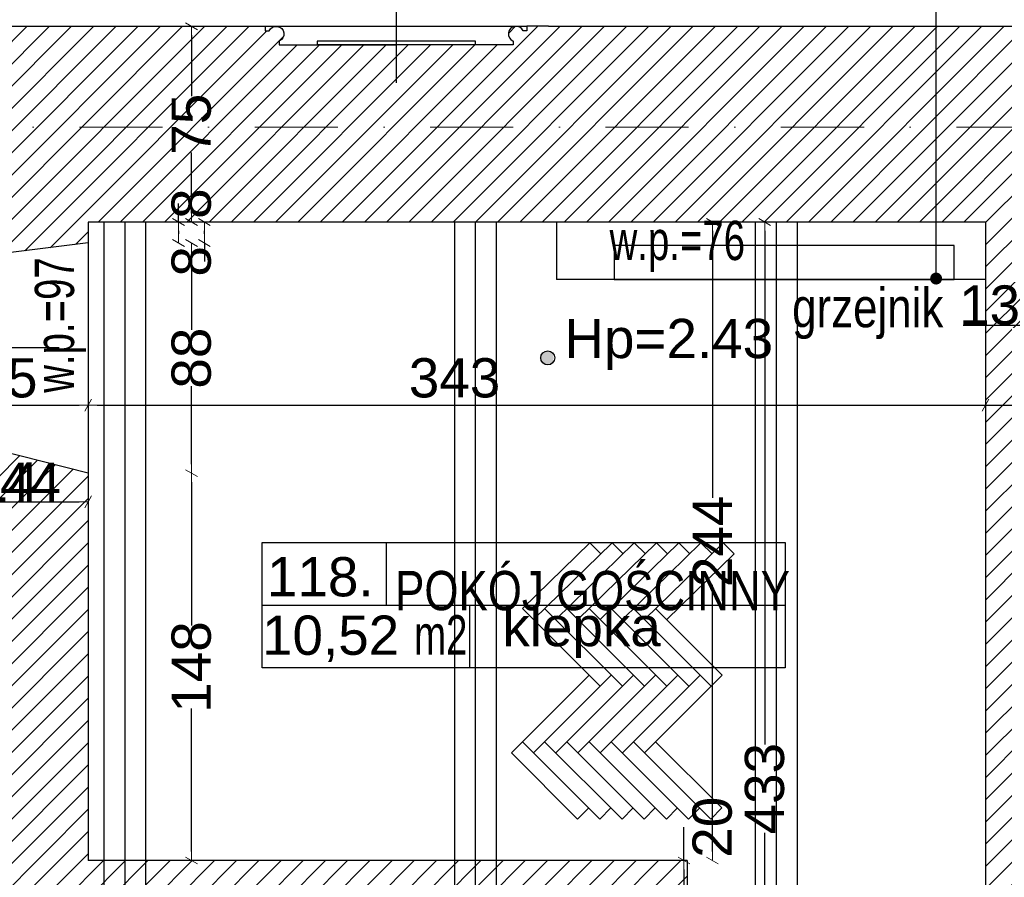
# Model space of a CAD drawing. Header units: millimetres. Extents: x 75999 to 132160, y -108895 to -89040.
# Tile 30 of 61: x 88012 to 91775, y -96287 to -93010. Entities that reach past the tile are written whole.
import ezdxf

# ---------------------------------------------------------------- set-up
doc = ezdxf.new("R2010")
doc.units = ezdxf.units.MM
doc.header["$MEASUREMENT"] = 0
doc.linetypes.add('Dot & Dashed', pattern=[670.277762, 317.5, -176.388889, 0, -176.388874])
for name, color, linetype in [('A-OPISY-2', 7, 'Continuous'), ('A-OPISY-3', 7, 'Continuous'), ('A-WYSOKOSCI', 7, 'Continuous'), ('belki nad', 7, 'Continuous'), ('CO TO JEST', 7, 'Continuous'), ('DIM MALY', 7, 'Continuous'), ('Drawing & Figure', 7, 'Continuous'), ('Nowe_00 ZMIANY', 7, 'Continuous'), ('Nowe_A-OKNA-OPIS', 7, 'Continuous'), ('Nowe_Annotation - Text', 7, 'Continuous'), ('Nowe_GRZEJNIK', 7, 'Continuous'), ('OKNO_DETAL', 7, 'Continuous'), ('OSIE', 7, 'Continuous'), ('PARAPET', 7, 'Continuous'), ('POSADZKI', 7, 'Continuous'), ('Structural - Bearing', 7, 'Continuous'), ('Structural - Grid', 7, 'Continuous'), ('WIDOK', 7, 'Continuous')]:
    doc.layers.add(name, color=color, linetype=linetype)
doc.styles.add('STYL_AUTOMATYCZNY_1', font='arial.ttf')
doc.styles.add('STYL_AUTOMATYCZNY_2', font='arial.ttf')
doc.styles.add('STYL_AUTOMATYCZNY_4', font='arial.ttf', dxfattribs={"width": 0.8})
doc.styles.add('STYL_AUTOMATYCZNY_5', font='arial.ttf', dxfattribs={"width": 0.7})
doc.styles.add('STYL_AUTOMATYCZNY_7', font='arial.ttf', dxfattribs={"width": 0.8})
doc.dimstyles.new('STYL_AUTOMATYCZNY__3', dxfattribs={"dimtxt": 150, "dimasz": 34.231941, "dimexe": 0.18, "dimexo": 0.0625, "dimgap": 0, "dimtad": 1, "dimtih": 1, "dimtoh": 1, "dimdec": 0, "dimlfac": 0.1, "dimzin": 0, "dimdsep": 46, "dimtxsty": 'STYL_AUTOMATYCZNY_2', "dimblk": 'ARROWHEAD_2', "dimblk1": 'ARROWHEAD_2', "dimblk2": 'ARROWHEAD_2', "dimcen": 0.09, "dimse1": 1, "dimse2": 1, "dimclrd": 5, "dimclre": 5, "dimclrt": 1, "dimadec": 0, "dimazin": 0, "dimtfac": 1, "dimtdec": 4, "dimtmove": 0, "dimatfit": 3, "dimfxl": 0, "dimtolj": 1, "dimtzin": 0, "dimarcsym": 0})
doc.dimstyles.new('STYL_AUTOMATYCZNY__4', dxfattribs={"dimtxt": 150, "dimasz": 34.231941, "dimexe": 0.18, "dimexo": 0.0625, "dimgap": 0, "dimtad": 1, "dimdec": 0, "dimlfac": 0.1, "dimzin": 0, "dimdsep": 46, "dimtxsty": 'STYL_AUTOMATYCZNY_2', "dimblk": 'ARROWHEAD_2', "dimblk1": 'ARROWHEAD_2', "dimblk2": 'ARROWHEAD_2', "dimcen": 0.09, "dimse1": 1, "dimse2": 1, "dimclrd": 5, "dimclre": 5, "dimclrt": 1, "dimadec": 0, "dimazin": 0, "dimtfac": 1, "dimtdec": 4, "dimtmove": 0, "dimatfit": 3, "dimfxl": 0, "dimtolj": 1, "dimtzin": 0, "dimarcsym": 0})
doc.dimstyles.new('STYL_AUTOMATYCZNY__6', dxfattribs={"dimtxt": 150, "dimasz": 34.231941, "dimexe": 0.18, "dimexo": 0.0625, "dimgap": 0, "dimtad": 1, "dimtih": 1, "dimtoh": 1, "dimdec": 0, "dimlfac": 0.1, "dimzin": 0, "dimdsep": 46, "dimtxsty": 'STYL_AUTOMATYCZNY_2', "dimblk": 'ARROWHEAD_2', "dimblk1": 'ARROWHEAD_2', "dimblk2": 'ARROWHEAD_2', "dimcen": 0.09, "dimse1": 1, "dimse2": 1, "dimclrd": 5, "dimclre": 5, "dimclrt": 1, "dimadec": 0, "dimazin": 0, "dimtfac": 1, "dimtdec": 4, "dimtmove": 2, "dimatfit": 3, "dimfxl": 0, "dimtolj": 1, "dimtzin": 0, "dimarcsym": 0})
doc.dimstyles.new('STYL_AUTOMATYCZNY__7', dxfattribs={"dimtxt": 0.18, "dimasz": 91.2, "dimexe": 0.18, "dimexo": 0.0625, "dimgap": 0, "dimtad": 0, "dimtih": 1, "dimtoh": 1, "dimdec": 4, "dimzin": 0, "dimdsep": 46, "dimcen": 0.09, "dimadec": 0, "dimazin": 0, "dimtfac": 1, "dimtdec": 4, "dimtmove": 0, "dimatfit": 3, "dimldrblk": 'ARROWHEAD_11', "dimfxl": 0, "dimtolj": 1, "dimtzin": 0, "dimarcsym": 0})
pattern_1 = [(45, (0, 0), (-42.426407, 42.426407), [])]

# ---------------------------------------------------------------- blocks, each defined once
blk = doc.blocks.new('ARROWHEAD_2')
at = {"color": 0, "linetype": 'Continuous', "lineweight": 0}
for p, q in [((0, 0), (-1, 0)), ((-0.38, -0.66), (0.38, 0.66))]:
    blk.add_line(p, q, dxfattribs=at)
blk = doc.blocks.new('*D145')
at = {"layer": 'Defpoints', "color": 0}
for p in [(90890.2, -93782.9), (90859.3, -98112.8), (90890.2, -98112.8)]:
    blk.add_point(p, dxfattribs=at)
at = {"layer": 'DIM MALY', "color": 5, "lineweight": -2}
for p, q in [((90859.3, -93817.1), (90859.3, -95779.5)), ((90859.3, -98078.6), (90859.3, -96117))]:
    blk.add_line(p, q, dxfattribs=at)
at = {"layer": 'DIM MALY', "color": 5, "lineweight": -2, "xscale": 34.23194115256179, "yscale": 34.23194115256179, "zscale": 34.23194115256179}
for p, rotation in [((90859.3, -93782.9), 90), ((90859.3, -98112.8), 270)]:
    blk.add_blockref('ARROWHEAD_2', p, dxfattribs=dict(at, rotation=rotation))
at = {"layer": 'DIM MALY', "color": 1, "insert": (90859.3, -95948.2), "char_height": 150, "attachment_point": 5, "rotation": 90, "style": 'STYL_AUTOMATYCZNY_2'}
blk.add_mtext('\\A1;433', dxfattribs=at)
blk = doc.blocks.new('*D146')
at = {"layer": 'Defpoints', "color": 0}
for p in [(88668.3, -93035.2), (88718.7, -93035.2), (89691.7, -93782.9)]:
    blk.add_point(p, dxfattribs=at)
at = {"layer": 'DIM MALY', "color": 5, "lineweight": -2}
for p, q in [((88668.3, -93069.4), (88668.3, -93301.9)), ((88668.3, -93748.6), (88668.3, -93516.7))]:
    blk.add_line(p, q, dxfattribs=at)
at = {"layer": 'DIM MALY', "color": 5, "lineweight": -2, "xscale": 34.23194115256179, "yscale": 34.23194115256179, "zscale": 34.23194115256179}
for p, rotation in [((88668.3, -93035.2), 90), ((88668.3, -93782.9), 270)]:
    blk.add_blockref('ARROWHEAD_2', p, dxfattribs=dict(at, rotation=rotation))
at = {"layer": 'DIM MALY', "color": 1, "insert": (88668.3, -93409.3), "char_height": 150, "attachment_point": 5, "rotation": 90, "style": 'STYL_AUTOMATYCZNY_2'}
blk.add_mtext('\\A1;75', dxfattribs=at)
blk = doc.blocks.new('*D150')
at = {"layer": 'Defpoints', "color": 0}
for p in [(90559.9, -96222.9), (90550.8, -96422.9), (90559.9, -96422.9)]:
    blk.add_point(p, dxfattribs=at)
at = {"layer": 'DIM MALY', "color": 5, "lineweight": -2}
for p, q in [((90550.8, -96222.9), (90550.8, -96095.7)), ((90550.8, -96257.1), (90550.8, -96388.6))]:
    blk.add_line(p, q, dxfattribs=at)
at = {"layer": 'DIM MALY', "color": 5, "lineweight": -2, "xscale": 34.23194115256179, "yscale": 34.23194115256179, "zscale": 34.23194115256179}
for p, rotation in [((90550.8, -96222.9), 90), ((90550.8, -96422.9), 270)]:
    blk.add_blockref('ARROWHEAD_2', p, dxfattribs=dict(at, rotation=rotation))
at = {"layer": 'DIM MALY', "color": 1, "insert": (90659.3, -96095.7), "char_height": 150, "attachment_point": 5, "rotation": 90, "style": 'STYL_AUTOMATYCZNY_2'}
blk.add_mtext('\\A1;20', dxfattribs=at)
blk = doc.blocks.new('*D179')
at = {"layer": 'Defpoints', "color": 0}
for p in [(87833.3, -94852.1), (87693.3, -95057.8), (87833.3, -95057.8)]:
    blk.add_point(p, dxfattribs=at)
at = {"layer": 'DIM MALY', "color": 5, "lineweight": -2}
for p, q in [((87727.5, -94852.1), (87799, -94852.1)), ((87833.3, -94852.1), (87867.5, -94852.1)), ((87867.5, -94852.1), (88067.6, -94852.1))]:
    blk.add_line(p, q, dxfattribs=at)
at = {"layer": 'DIM MALY', "color": 5, "lineweight": -2, "xscale": 34.23194115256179, "yscale": 34.23194115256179, "zscale": 34.23194115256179, "rotation": 180}
blk.add_blockref('ARROWHEAD_2', (87693.3, -94852.1), dxfattribs=at)
at = {"layer": 'DIM MALY', "color": 5, "lineweight": -2, "xscale": 34.23194115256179, "yscale": 34.23194115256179, "zscale": 34.23194115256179}
blk.add_blockref('ARROWHEAD_2', (87833.3, -94852.1), dxfattribs=at)
at = {"layer": 'DIM MALY', "color": 1, "insert": (87967.6, -94776.8), "char_height": 150, "attachment_point": 5, "style": 'STYL_AUTOMATYCZNY_2'}
blk.add_mtext('\\A1;14', dxfattribs=at)
blk = doc.blocks.new('*D182')
at = {"layer": 'Defpoints', "color": 0}
for p in [(88273.3, -94852.1), (87833.3, -95057.8), (88273.3, -95057.8)]:
    blk.add_point(p, dxfattribs=at)
at = {"layer": 'DIM MALY', "color": 5, "lineweight": -2}
blk.add_line((87867.5, -94852.1), (88239, -94852.1), dxfattribs=at)
at = {"layer": 'DIM MALY', "color": 5, "lineweight": -2, "xscale": 34.23194115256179, "yscale": 34.23194115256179, "zscale": 34.23194115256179, "rotation": 180}
blk.add_blockref('ARROWHEAD_2', (87833.3, -94852.1), dxfattribs=at)
at = {"layer": 'DIM MALY', "color": 5, "lineweight": -2, "xscale": 34.23194115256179, "yscale": 34.23194115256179, "zscale": 34.23194115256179}
blk.add_blockref('ARROWHEAD_2', (88273.3, -94852.1), dxfattribs=at)
at = {"layer": 'DIM MALY', "color": 1, "insert": (88053, -94777.1), "char_height": 150, "attachment_point": 5, "style": 'STYL_AUTOMATYCZNY_2'}
blk.add_mtext('\\A1;44', dxfattribs=at)
blk = doc.blocks.new('*D229')
at = {"layer": 'Defpoints', "color": 0}
for p in [(87523.3, -93610.3), (88273.3, -93988), (88273.3, -94482.9)]:
    blk.add_point(p, dxfattribs=at)
at = {"layer": 'DIM MALY', "color": 5, "lineweight": -2}
blk.add_line((87557.5, -94482.9), (88239, -94482.9), dxfattribs=at)
at = {"layer": 'DIM MALY', "color": 5, "lineweight": -2, "xscale": 34.23194115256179, "yscale": 34.23194115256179, "zscale": 34.23194115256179, "rotation": 180}
blk.add_blockref('ARROWHEAD_2', (87523.3, -94482.9), dxfattribs=at)
at = {"layer": 'DIM MALY', "color": 5, "lineweight": -2, "xscale": 34.23194115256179, "yscale": 34.23194115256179, "zscale": 34.23194115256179}
blk.add_blockref('ARROWHEAD_2', (88273.3, -94482.9), dxfattribs=at)
at = {"layer": 'DIM MALY', "color": 1, "insert": (87963.6, -94379.3), "char_height": 150, "attachment_point": 5, "style": 'STYL_AUTOMATYCZNY_2'}
blk.add_mtext('\\A1;75', dxfattribs=at)
blk = doc.blocks.new('*D230')
at = {"layer": 'Defpoints', "color": 0}
for p in [(88273.3, -93988), (91703.3, -93988), (91703.3, -94482.9)]:
    blk.add_point(p, dxfattribs=at)
at = {"layer": 'DIM MALY', "color": 5, "lineweight": -2}
blk.add_line((88307.5, -94482.9), (91669, -94482.9), dxfattribs=at)
at = {"layer": 'DIM MALY', "color": 5, "lineweight": -2, "xscale": 34.23194115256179, "yscale": 34.23194115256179, "zscale": 34.23194115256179, "rotation": 180}
blk.add_blockref('ARROWHEAD_2', (88273.3, -94482.9), dxfattribs=at)
at = {"layer": 'DIM MALY', "color": 5, "lineweight": -2, "xscale": 34.23194115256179, "yscale": 34.23194115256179, "zscale": 34.23194115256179}
blk.add_blockref('ARROWHEAD_2', (91703.3, -94482.9), dxfattribs=at)
at = {"layer": 'DIM MALY', "color": 1, "insert": (89673.9, -94379.3), "char_height": 150, "attachment_point": 5, "style": 'STYL_AUTOMATYCZNY_2'}
blk.add_mtext('\\A1;343', dxfattribs=at)
blk = doc.blocks.new('*D231')
at = {"layer": 'Defpoints', "color": 0}
for p in [(91853.3, -93787.1), (91983.5, -93787.1), (91983.5, -94177.9)]:
    blk.add_point(p, dxfattribs=at)
at = {"layer": 'DIM MALY', "color": 5, "lineweight": -2}
for p, q in [((91819, -94177.9), (91618.3, -94177.9)), ((91853.3, -94177.9), (91819, -94177.9)), ((91887.5, -94177.9), (91949.3, -94177.9))]:
    blk.add_line(p, q, dxfattribs=at)
at = {"layer": 'DIM MALY', "color": 5, "lineweight": -2, "xscale": 34.23194115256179, "yscale": 34.23194115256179, "zscale": 34.23194115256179, "rotation": 180}
blk.add_blockref('ARROWHEAD_2', (91853.3, -94177.9), dxfattribs=at)
at = {"layer": 'DIM MALY', "color": 5, "lineweight": -2, "xscale": 34.23194115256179, "yscale": 34.23194115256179, "zscale": 34.23194115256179}
blk.add_blockref('ARROWHEAD_2', (91983.5, -94177.9), dxfattribs=at)
at = {"layer": 'DIM MALY', "color": 1, "insert": (91718.7, -94101.2), "char_height": 150, "attachment_point": 5, "style": 'STYL_AUTOMATYCZNY_2'}
blk.add_mtext('\\A1;13', dxfattribs=at)
blk = doc.blocks.new('*D232')
at = {"layer": 'Defpoints', "color": 0}
for p in [(91853.3, -93787.1), (91983.5, -93787.1), (91983.5, -94177.9)]:
    blk.add_point(p, dxfattribs=at)
at = {"layer": 'DIM MALY', "color": 5, "lineweight": -2}
for p, q in [((91819, -94177.9), (91618.3, -94177.9)), ((91853.3, -94177.9), (91819, -94177.9)), ((91887.5, -94177.9), (91949.3, -94177.9))]:
    blk.add_line(p, q, dxfattribs=at)
at = {"layer": 'DIM MALY', "color": 5, "lineweight": -2, "xscale": 34.23194115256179, "yscale": 34.23194115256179, "zscale": 34.23194115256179, "rotation": 180}
blk.add_blockref('ARROWHEAD_2', (91853.3, -94177.9), dxfattribs=at)
at = {"layer": 'DIM MALY', "color": 5, "lineweight": -2, "xscale": 34.23194115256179, "yscale": 34.23194115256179, "zscale": 34.23194115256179}
blk.add_blockref('ARROWHEAD_2', (91983.5, -94177.9), dxfattribs=at)
at = {"layer": 'DIM MALY', "color": 1, "insert": (91718.7, -94101.2), "char_height": 150, "attachment_point": 5, "style": 'STYL_AUTOMATYCZNY_2'}
blk.add_mtext('\\A1;13', dxfattribs=at)
blk = doc.blocks.new('*D234')
at = {"layer": 'Defpoints', "color": 0}
for p in [(91853.3, -93787.1), (91983.5, -93787.1), (91983.5, -94177.9)]:
    blk.add_point(p, dxfattribs=at)
at = {"layer": 'DIM MALY', "color": 5, "lineweight": -2}
for p, q in [((91819, -94177.9), (91618.3, -94177.9)), ((91853.3, -94177.9), (91819, -94177.9)), ((91887.5, -94177.9), (91949.3, -94177.9))]:
    blk.add_line(p, q, dxfattribs=at)
at = {"layer": 'DIM MALY', "color": 5, "lineweight": -2, "xscale": 34.23194115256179, "yscale": 34.23194115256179, "zscale": 34.23194115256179, "rotation": 180}
blk.add_blockref('ARROWHEAD_2', (91853.3, -94177.9), dxfattribs=at)
at = {"layer": 'DIM MALY', "color": 5, "lineweight": -2, "xscale": 34.23194115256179, "yscale": 34.23194115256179, "zscale": 34.23194115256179}
blk.add_blockref('ARROWHEAD_2', (91983.5, -94177.9), dxfattribs=at)
at = {"layer": 'DIM MALY', "color": 1, "insert": (91718.7, -94101.2), "char_height": 150, "attachment_point": 5, "style": 'STYL_AUTOMATYCZNY_2'}
blk.add_mtext('\\A1;13', dxfattribs=at)
blk = doc.blocks.new('*D279')
at = {"layer": 'Defpoints', "color": 0}
for p in [(88461.8, -93782.9), (88461.8, -93862.9), (88618.8, -93862.9)]:
    blk.add_point(p, dxfattribs=at)
at = {"layer": 'DIM MALY', "color": 5, "lineweight": -2}
for p, q in [((88618.8, -93782.9), (88618.8, -93712.8)), ((88618.8, -93817.1), (88618.8, -93828.6))]:
    blk.add_line(p, q, dxfattribs=at)
at = {"layer": 'DIM MALY', "color": 5, "lineweight": -2, "xscale": 34.23194115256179, "yscale": 34.23194115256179, "zscale": 34.23194115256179}
for p, rotation in [((88618.8, -93782.9), 90), ((88618.8, -93862.9), 270)]:
    blk.add_blockref('ARROWHEAD_2', p, dxfattribs=dict(at, rotation=rotation))
at = {"layer": 'DIM MALY', "color": 1, "insert": (88668.3, -93712.8), "char_height": 150, "attachment_point": 5, "rotation": 90, "style": 'STYL_AUTOMATYCZNY_2'}
blk.add_mtext('\\A1;8', dxfattribs=at)
blk = doc.blocks.new('*D280')
at = {"layer": 'Defpoints', "color": 0}
for p in [(88461.8, -93862.9), (88668.3, -93862.9), (88461.8, -94742.9)]:
    blk.add_point(p, dxfattribs=at)
at = {"layer": 'DIM MALY', "color": 5, "lineweight": -2}
for p, q in [((88668.3, -93897.1), (88668.3, -94195.4)), ((88668.3, -94708.6), (88668.3, -94410.8))]:
    blk.add_line(p, q, dxfattribs=at)
at = {"layer": 'DIM MALY', "color": 5, "lineweight": -2, "xscale": 34.23194115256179, "yscale": 34.23194115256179, "zscale": 34.23194115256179}
for p, rotation in [((88668.3, -93862.9), 90), ((88668.3, -94742.9), 270)]:
    blk.add_blockref('ARROWHEAD_2', p, dxfattribs=dict(at, rotation=rotation))
at = {"layer": 'DIM MALY', "color": 1, "insert": (88668.3, -94303.1), "char_height": 150, "attachment_point": 5, "rotation": 90, "style": 'STYL_AUTOMATYCZNY_2'}
blk.add_mtext('\\A1;88', dxfattribs=at)
blk = doc.blocks.new('*D281')
at = {"layer": 'Defpoints', "color": 0}
for p in [(88461.8, -93782.9), (88717.7, -93782.9), (88461.8, -93862.9)]:
    blk.add_point(p, dxfattribs=at)
at = {"layer": 'DIM MALY', "color": 5, "lineweight": -2}
for p, q in [((88717.7, -93828.6), (88717.7, -93817.1)), ((88717.7, -93862.9), (88717.7, -93933.2))]:
    blk.add_line(p, q, dxfattribs=at)
at = {"layer": 'DIM MALY', "color": 5, "lineweight": -2, "xscale": 34.23194115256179, "yscale": 34.23194115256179, "zscale": 34.23194115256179}
for p, rotation in [((88717.7, -93782.9), 90), ((88717.7, -93862.9), 270)]:
    blk.add_blockref('ARROWHEAD_2', p, dxfattribs=dict(at, rotation=rotation))
at = {"layer": 'DIM MALY', "color": 1, "insert": (88668.3, -93933.2), "char_height": 150, "attachment_point": 5, "rotation": 90, "style": 'STYL_AUTOMATYCZNY_2'}
blk.add_mtext('\\A1;8', dxfattribs=at)
blk = doc.blocks.new('*D282')
at = {"layer": 'Defpoints', "color": 0}
for p in [(88461.8, -94742.9), (88668.3, -94742.9), (88689.6, -96222.9)]:
    blk.add_point(p, dxfattribs=at)
at = {"layer": 'DIM MALY', "color": 5, "lineweight": -2}
for p, q in [((88668.3, -94777.1), (88668.3, -95324.4)), ((88668.3, -96188.6), (88668.3, -95642))]:
    blk.add_line(p, q, dxfattribs=at)
at = {"layer": 'DIM MALY', "color": 5, "lineweight": -2, "xscale": 34.23194115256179, "yscale": 34.23194115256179, "zscale": 34.23194115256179}
for p, rotation in [((88668.3, -94742.9), 90), ((88668.3, -96222.9), 270)]:
    blk.add_blockref('ARROWHEAD_2', p, dxfattribs=dict(at, rotation=rotation))
at = {"layer": 'DIM MALY', "color": 1, "insert": (88668.3, -95483.2), "char_height": 150, "attachment_point": 5, "rotation": 90, "style": 'STYL_AUTOMATYCZNY_2'}
blk.add_mtext('\\A1;148', dxfattribs=at)
blk = doc.blocks.new('*D283')
at = {"layer": 'Defpoints', "color": 0}
for p in [(88461.8, -93862.9), (88668.3, -93862.9), (88461.8, -94742.9)]:
    blk.add_point(p, dxfattribs=at)
at = {"layer": 'DIM MALY', "color": 5, "lineweight": -2}
for p, q in [((88668.3, -93897.1), (88668.3, -94195.4)), ((88668.3, -94708.6), (88668.3, -94410.8))]:
    blk.add_line(p, q, dxfattribs=at)
at = {"layer": 'DIM MALY', "color": 5, "lineweight": -2, "xscale": 34.23194115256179, "yscale": 34.23194115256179, "zscale": 34.23194115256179}
for p, rotation in [((88668.3, -93862.9), 90), ((88668.3, -94742.9), 270)]:
    blk.add_blockref('ARROWHEAD_2', p, dxfattribs=dict(at, rotation=rotation))
at = {"layer": 'DIM MALY', "color": 1, "insert": (88668.3, -94303.1), "char_height": 150, "attachment_point": 5, "rotation": 90, "style": 'STYL_AUTOMATYCZNY_2'}
blk.add_mtext('\\A1;88', dxfattribs=at)
blk = doc.blocks.new('*D284')
at = {"layer": 'Defpoints', "color": 0}
for p in [(88461.8, -93782.9), (88717.7, -93782.9), (88461.8, -93862.9)]:
    blk.add_point(p, dxfattribs=at)
at = {"layer": 'DIM MALY', "color": 5, "lineweight": -2}
for p, q in [((88717.7, -93828.6), (88717.7, -93817.1)), ((88717.7, -93862.9), (88717.7, -93933.2))]:
    blk.add_line(p, q, dxfattribs=at)
at = {"layer": 'DIM MALY', "color": 5, "lineweight": -2, "xscale": 34.23194115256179, "yscale": 34.23194115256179, "zscale": 34.23194115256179}
for p, rotation in [((88717.7, -93782.9), 90), ((88717.7, -93862.9), 270)]:
    blk.add_blockref('ARROWHEAD_2', p, dxfattribs=dict(at, rotation=rotation))
at = {"layer": 'DIM MALY', "color": 1, "insert": (88668.3, -93933.2), "char_height": 150, "attachment_point": 5, "rotation": 90, "style": 'STYL_AUTOMATYCZNY_2'}
blk.add_mtext('\\A1;8', dxfattribs=at)
blk = doc.blocks.new('*D296')
at = {"layer": 'Defpoints', "color": 0}
for p in [(90674.4, -93782.9), (90659.3, -96222.9), (90674.4, -96222.9)]:
    blk.add_point(p, dxfattribs=at)
at = {"layer": 'DIM MALY', "color": 5, "lineweight": -2}
for p, q in [((90659.3, -93817.1), (90659.3, -94836.6)), ((90659.3, -96188.6), (90659.3, -95169.9))]:
    blk.add_line(p, q, dxfattribs=at)
at = {"layer": 'DIM MALY', "color": 5, "lineweight": -2, "xscale": 34.23194115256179, "yscale": 34.23194115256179, "zscale": 34.23194115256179}
for p, rotation in [((90659.3, -93782.9), 90), ((90659.3, -96222.9), 270)]:
    blk.add_blockref('ARROWHEAD_2', p, dxfattribs=dict(at, rotation=rotation))
at = {"layer": 'DIM MALY', "color": 1, "insert": (90659.3, -95003.2), "char_height": 150, "attachment_point": 5, "rotation": 90, "style": 'STYL_AUTOMATYCZNY_2'}
blk.add_mtext('\\A1;244', dxfattribs=at)
blk = doc.blocks.new('*D378')
at = {"layer": 'Defpoints', "color": 0}
for p in [(118544.1, -91645.4), (118544.1, -93063.4), (87564.1, -93467.4)]:
    blk.add_point(p, dxfattribs=at)
at = {"layer": 'DIM MALY', "color": 5, "lineweight": -2}
blk.add_line((87598.4, -91645.4), (118509.9, -91645.4), dxfattribs=at)
at = {"layer": 'DIM MALY', "color": 5, "lineweight": -2, "xscale": 34.23194115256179, "yscale": 34.23194115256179, "zscale": 34.23194115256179, "rotation": 180}
blk.add_blockref('ARROWHEAD_2', (87564.1, -91645.4), dxfattribs=at)
at = {"layer": 'DIM MALY', "color": 5, "lineweight": -2, "xscale": 34.23194115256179, "yscale": 34.23194115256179, "zscale": 34.23194115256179}
blk.add_blockref('ARROWHEAD_2', (118544.1, -91645.4), dxfattribs=at)
at = {"layer": 'DIM MALY', "color": 1, "insert": (103054.1, -91568.7), "char_height": 150, "attachment_point": 5, "style": 'STYL_AUTOMATYCZNY_2'}
blk.add_mtext('\\A1;3098', dxfattribs=at)
blk = doc.blocks.new('*D456')
at = {"layer": 'Defpoints', "color": 0}
for p in [(88461.8, -94742.9), (88668.3, -94742.9), (88689.6, -96222.9)]:
    blk.add_point(p, dxfattribs=at)
at = {"layer": 'DIM MALY', "color": 5, "lineweight": -2}
for p, q in [((88668.3, -94777.1), (88668.3, -95324.4)), ((88668.3, -96188.6), (88668.3, -95642))]:
    blk.add_line(p, q, dxfattribs=at)
at = {"layer": 'DIM MALY', "color": 5, "lineweight": -2, "xscale": 34.23194115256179, "yscale": 34.23194115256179, "zscale": 34.23194115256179}
for p, rotation in [((88668.3, -94742.9), 90), ((88668.3, -96222.9), 270)]:
    blk.add_blockref('ARROWHEAD_2', p, dxfattribs=dict(at, rotation=rotation))
at = {"layer": 'DIM MALY', "color": 1, "insert": (88668.3, -95483.2), "char_height": 150, "attachment_point": 5, "rotation": 90, "style": 'STYL_AUTOMATYCZNY_2'}
blk.add_mtext('\\A1;148', dxfattribs=at)
blk = doc.blocks.new('*D457')
at = {"layer": 'Defpoints', "color": 0}
for p in [(88461.8, -93862.9), (88668.3, -93862.9), (88461.8, -94742.9)]:
    blk.add_point(p, dxfattribs=at)
at = {"layer": 'DIM MALY', "color": 5, "lineweight": -2}
for p, q in [((88668.3, -93897.1), (88668.3, -94195.4)), ((88668.3, -94708.6), (88668.3, -94410.8))]:
    blk.add_line(p, q, dxfattribs=at)
at = {"layer": 'DIM MALY', "color": 5, "lineweight": -2, "xscale": 34.23194115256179, "yscale": 34.23194115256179, "zscale": 34.23194115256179}
for p, rotation in [((88668.3, -93862.9), 90), ((88668.3, -94742.9), 270)]:
    blk.add_blockref('ARROWHEAD_2', p, dxfattribs=dict(at, rotation=rotation))
at = {"layer": 'DIM MALY', "color": 1, "insert": (88668.3, -94303.1), "char_height": 150, "attachment_point": 5, "rotation": 90, "style": 'STYL_AUTOMATYCZNY_2'}
blk.add_mtext('\\A1;88', dxfattribs=at)
blk = doc.blocks.new('*D458')
at = {"layer": 'Defpoints', "color": 0}
for p in [(88461.8, -93782.9), (88717.7, -93782.9), (88461.8, -93862.9)]:
    blk.add_point(p, dxfattribs=at)
at = {"layer": 'DIM MALY', "color": 5, "lineweight": -2}
for p, q in [((88717.7, -93828.6), (88717.7, -93817.1)), ((88717.7, -93862.9), (88717.7, -93933.2))]:
    blk.add_line(p, q, dxfattribs=at)
at = {"layer": 'DIM MALY', "color": 5, "lineweight": -2, "xscale": 34.23194115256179, "yscale": 34.23194115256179, "zscale": 34.23194115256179}
for p, rotation in [((88717.7, -93782.9), 90), ((88717.7, -93862.9), 270)]:
    blk.add_blockref('ARROWHEAD_2', p, dxfattribs=dict(at, rotation=rotation))
at = {"layer": 'DIM MALY', "color": 1, "insert": (88668.3, -93933.2), "char_height": 150, "attachment_point": 5, "rotation": 90, "style": 'STYL_AUTOMATYCZNY_2'}
blk.add_mtext('\\A1;8', dxfattribs=at)
blk = doc.blocks.new('*D459')
at = {"layer": 'Defpoints', "color": 0}
for p in [(88461.8, -94742.9), (88668.3, -94742.9), (88689.6, -96222.9)]:
    blk.add_point(p, dxfattribs=at)
at = {"layer": 'DIM MALY', "color": 5, "lineweight": -2}
for p, q in [((88668.3, -94777.1), (88668.3, -95324.4)), ((88668.3, -96188.6), (88668.3, -95642))]:
    blk.add_line(p, q, dxfattribs=at)
at = {"layer": 'DIM MALY', "color": 5, "lineweight": -2, "xscale": 34.23194115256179, "yscale": 34.23194115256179, "zscale": 34.23194115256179}
for p, rotation in [((88668.3, -94742.9), 90), ((88668.3, -96222.9), 270)]:
    blk.add_blockref('ARROWHEAD_2', p, dxfattribs=dict(at, rotation=rotation))
at = {"layer": 'DIM MALY', "color": 1, "insert": (88668.3, -95483.2), "char_height": 150, "attachment_point": 5, "rotation": 90, "style": 'STYL_AUTOMATYCZNY_2'}
blk.add_mtext('\\A1;148', dxfattribs=at)
blk = doc.blocks.new('*D460')
at = {"layer": 'Defpoints', "color": 0}
for p in [(88461.8, -93862.9), (88668.3, -93862.9), (88461.8, -94742.9)]:
    blk.add_point(p, dxfattribs=at)
at = {"layer": 'DIM MALY', "color": 5, "lineweight": -2}
for p, q in [((88668.3, -93897.1), (88668.3, -94195.4)), ((88668.3, -94708.6), (88668.3, -94410.8))]:
    blk.add_line(p, q, dxfattribs=at)
at = {"layer": 'DIM MALY', "color": 5, "lineweight": -2, "xscale": 34.23194115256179, "yscale": 34.23194115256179, "zscale": 34.23194115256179}
for p, rotation in [((88668.3, -93862.9), 90), ((88668.3, -94742.9), 270)]:
    blk.add_blockref('ARROWHEAD_2', p, dxfattribs=dict(at, rotation=rotation))
at = {"layer": 'DIM MALY', "color": 1, "insert": (88668.3, -94303.1), "char_height": 150, "attachment_point": 5, "rotation": 90, "style": 'STYL_AUTOMATYCZNY_2'}
blk.add_mtext('\\A1;88', dxfattribs=at)
blk = doc.blocks.new('*D461')
at = {"layer": 'Defpoints', "color": 0}
for p in [(88461.8, -93782.9), (88717.7, -93782.9), (88461.8, -93862.9)]:
    blk.add_point(p, dxfattribs=at)
at = {"layer": 'DIM MALY', "color": 5, "lineweight": -2}
for p, q in [((88717.7, -93828.6), (88717.7, -93817.1)), ((88717.7, -93862.9), (88717.7, -93933.2))]:
    blk.add_line(p, q, dxfattribs=at)
at = {"layer": 'DIM MALY', "color": 5, "lineweight": -2, "xscale": 34.23194115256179, "yscale": 34.23194115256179, "zscale": 34.23194115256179}
for p, rotation in [((88717.7, -93782.9), 90), ((88717.7, -93862.9), 270)]:
    blk.add_blockref('ARROWHEAD_2', p, dxfattribs=dict(at, rotation=rotation))
at = {"layer": 'DIM MALY', "color": 1, "insert": (88668.3, -93933.2), "char_height": 150, "attachment_point": 5, "rotation": 90, "style": 'STYL_AUTOMATYCZNY_2'}
blk.add_mtext('\\A1;8', dxfattribs=at)
blk = doc.blocks.new('*D462')
at = {"layer": 'Defpoints', "color": 0}
for p in [(88461.8, -94742.9), (88668.3, -94742.9), (88689.6, -96222.9)]:
    blk.add_point(p, dxfattribs=at)
at = {"layer": 'DIM MALY', "color": 5, "lineweight": -2}
for p, q in [((88668.3, -94777.1), (88668.3, -95324.4)), ((88668.3, -96188.6), (88668.3, -95642))]:
    blk.add_line(p, q, dxfattribs=at)
at = {"layer": 'DIM MALY', "color": 5, "lineweight": -2, "xscale": 34.23194115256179, "yscale": 34.23194115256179, "zscale": 34.23194115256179}
for p, rotation in [((88668.3, -94742.9), 90), ((88668.3, -96222.9), 270)]:
    blk.add_blockref('ARROWHEAD_2', p, dxfattribs=dict(at, rotation=rotation))
at = {"layer": 'DIM MALY', "color": 1, "insert": (88668.3, -95483.2), "char_height": 150, "attachment_point": 5, "rotation": 90, "style": 'STYL_AUTOMATYCZNY_2'}
blk.add_mtext('\\A1;148', dxfattribs=at)
blk = doc.blocks.new('*D463')
at = {"layer": 'Defpoints', "color": 0}
for p in [(88461.8, -93862.9), (88668.3, -93862.9), (88461.8, -94742.9)]:
    blk.add_point(p, dxfattribs=at)
at = {"layer": 'DIM MALY', "color": 5, "lineweight": -2}
for p, q in [((88668.3, -93897.1), (88668.3, -94195.4)), ((88668.3, -94708.6), (88668.3, -94410.8))]:
    blk.add_line(p, q, dxfattribs=at)
at = {"layer": 'DIM MALY', "color": 5, "lineweight": -2, "xscale": 34.23194115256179, "yscale": 34.23194115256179, "zscale": 34.23194115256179}
for p, rotation in [((88668.3, -93862.9), 90), ((88668.3, -94742.9), 270)]:
    blk.add_blockref('ARROWHEAD_2', p, dxfattribs=dict(at, rotation=rotation))
at = {"layer": 'DIM MALY', "color": 1, "insert": (88668.3, -94303.1), "char_height": 150, "attachment_point": 5, "rotation": 90, "style": 'STYL_AUTOMATYCZNY_2'}
blk.add_mtext('\\A1;88', dxfattribs=at)
blk = doc.blocks.new('*D464')
at = {"layer": 'Defpoints', "color": 0}
for p in [(88461.8, -93782.9), (88717.7, -93782.9), (88461.8, -93862.9)]:
    blk.add_point(p, dxfattribs=at)
at = {"layer": 'DIM MALY', "color": 5, "lineweight": -2}
for p, q in [((88717.7, -93828.6), (88717.7, -93817.1)), ((88717.7, -93862.9), (88717.7, -93933.2))]:
    blk.add_line(p, q, dxfattribs=at)
at = {"layer": 'DIM MALY', "color": 5, "lineweight": -2, "xscale": 34.23194115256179, "yscale": 34.23194115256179, "zscale": 34.23194115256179}
for p, rotation in [((88717.7, -93782.9), 90), ((88717.7, -93862.9), 270)]:
    blk.add_blockref('ARROWHEAD_2', p, dxfattribs=dict(at, rotation=rotation))
at = {"layer": 'DIM MALY', "color": 1, "insert": (88668.3, -93933.2), "char_height": 150, "attachment_point": 5, "rotation": 90, "style": 'STYL_AUTOMATYCZNY_2'}
blk.add_mtext('\\A1;8', dxfattribs=at)
blk = doc.blocks.new('ARROWHEAD_11')
at = {"color": 0, "linetype": 'Continuous', "lineweight": 0}
blk.add_line((0, 0), (-1, 0), dxfattribs=at)
at = {"color": 0, "linetype": 'Continuous', "lineweight": 0, "const_width": 0.25, "flags": 128}
blk.add_lwpolyline([(-0.125, 0, 1), (0.125, 0, 1)], format="xyb", close=True, dxfattribs=at)

msp = doc.modelspace()

# ---------------------------------------------------------------- hatches: boundary and pattern name
at = {"layer": 'A-WYSOKOSCI'}
msp.add_hatch(color=256, dxfattribs=at).paths.add_polyline_path([(90052.9, -94302.6, 1), (89999.5, -94302.6, 1)])
at = {"layer": 'Drawing & Figure'}
h = msp.add_hatch(dxfattribs=at)
h.set_pattern_fill('Common_Brick_0001', color=256, style=0, pattern_type=2)
h.set_pattern_definition(pattern_1)
h.paths.add_polyline_path([(87547.3, -93779), (87547.3, -93919), (87823.3, -93919), (88273.3, -93862.9), (88273.3, -93782.9), (91703.3, -93782.9), (91703.3, -94482.9), (91703.3, -97341), (91703.3, -98112.9), (91554.1, -98112.9), (91554.1, -98242.8), (91554.1, -98502.9), (91644.1, -98502.9), (91644.1, -98860.5), (91644.1, -98887.1), (91671.2, -98887.1), (91671.2, -98912.9), (91774.1, -98912.9), (91774.2, -98862.9), (91784.1, -98862.9), (91784.1, -98532.9), (92084.1, -98532.9), (92084.1, -98041), (92084.1, -98041), (92016.7, -98041), (91846.8, -98041), (91847.8, -97341), (91852.2, -94482.9), (91853.3, -93781.9), (91983.5, -93781.9), (92075.1, -93397.8), (92075.1, -93255.2), (92061.8, -93135.2), (92052.3, -93135.2, -0.383982), (92016.8, -93099.9), (92004.4, -93099.9), (92004.4, -93084.9, 1.205804), (91956.6, -93052.7), (91941.8, -93052.7), (91941.8, -93035.2), (91859.2, -93035.2), (90033.3, -93035.2), (89950.7, -93035.2), (89950.7, -93052.7), (89935.9, -93052.7, 0.263086), (89912.9, -93035.2), (89905, -93035.2, 0.761796), (89897.5, -93091.3), (89897.5, -93106.1), (89450.7, -93106.1), (89003.9, -93106.1), (89003.9, -93091.3, 0.761796), (88996.4, -93035.2), (88988.4, -93035.2, 0.263086), (88965.5, -93052.7), (88950.7, -93052.7), (88950.7, -93035.2), (87547.3, -93035.2), (87547.3, -93661)])
h.paths.add_polyline_path([(91854.1, -98374.7), (91714.1, -98374.7), (91714.1, -98365.3), (91847.9, -98234.7), (91854.1, -98234.7)], flags=0)
h = msp.add_hatch(dxfattribs=at)
h.set_pattern_fill('Common_Brick_0001', color=256, style=0, pattern_type=2)
h.set_pattern_definition(pattern_1)
h.paths.add_polyline_path([(87149, -97622.8), (87149, -97732.8), (87151.2, -98080.2), (87634.2, -98082.8), (87632.7, -98452.8), (88124.1, -98502.9), (88124.2, -98552.9), (88264.1, -98552.8), (88264.1, -98502.9), (90604.1, -98502.9), (90604.1, -98242.8), (90604.1, -98112.9), (90563.3, -98112.9), (90563.3, -97342.9), (90383.3, -97342.9), (90383.3, -98112.9), (88413.3, -98112.9), (88273.3, -98112.9), (88273.3, -97512.9), (88014.1, -97512.9), (88014.1, -97372.9), (88253.3, -97372.9), (88273.3, -97372.9), (88273.3, -96372.9), (88333.3, -96372.9), (88413.3, -96372.9), (88493.3, -96372.9), (89173.3, -96372.9), (89673.3, -96372.9), (89753.3, -96372.9), (89818.3, -96372.9), (89833.3, -96357.9), (89837, -96354.2), (89928.2, -96372.9), (90383.3, -96372.9), (90383.3, -96425.8), (90383.3, -96532.9), (90563.3, -96532.9), (90563.3, -96222.9), (89833.3, -96222.9), (89753.3, -96222.9), (89673.3, -96222.9), (88493.3, -96222.9), (88413.3, -96222.9), (88333.3, -96222.9), (88273.3, -96222.9), (88273.3, -94742.9), (87823.3, -94629), (87673.3, -94629), (87673.3, -94629), (87547.3, -94629), (87547.3, -94769), (87547.3, -95942.8), (87617.3, -95942.8), (87664.1, -95942.8), (87664.1, -97452.8), (87154.4, -97453.2)])

# ---------------------------------------------------------------- linework, layer by layer
at = {"layer": 'A-OPISY-3'}
for p, q in [((89411.9, -95006.9), (89411.9, -95246.9)), ((88938, -95246.9), (90937.9, -95246.9)), ((89731, -95246.9), (89731, -95486.9))]:
    msp.add_line(p, q, dxfattribs=at)
msp.add_lwpolyline([(88938, -95486.9), (88938, -95006.9), (90937.9, -95006.9), (90937.9, -95486.9)], close=True, dxfattribs=at)
at = {"layer": 'A-WYSOKOSCI'}
msp.add_circle((90030, -94302.2), 26.7, dxfattribs=at)
at = {"layer": 'belki nad'}
for p, q in [((88333.3, -93782.9), (88333.3, -98112.9)), ((88493.3, -93782.9), (88493.3, -98112.9)), ((89673.3, -93782.9), (89673.3, -98112.9)), ((89833.3, -93782.9), (89833.3, -98112.9)), ((90823.3, -93782.9), (90823.3, -98112.9)), ((90983.3, -93782.9), (90983.3, -98112.9))]:
    msp.add_line(p, q, dxfattribs=at)
at = {"layer": 'CO TO JEST'}
for p in [(90063.3, -93782.9), (91703.3, -94002.9)]:
    msp.add_line(p, (90063.3, -94002.9), dxfattribs=at)
at = {"layer": 'DIM MALY'}
msp.add_line((91603.1, -94482.9), (91949.5, -94482.9), dxfattribs=at)
at = {"layer": 'Nowe_A-OKNA-OPIS'}
msp.add_line((88162.8, -94263.2), (86957.7, -94263.2), dxfattribs=at)
at = {"layer": 'Nowe_GRZEJNIK'}
msp.add_lwpolyline([(90283.3, -94002.9), (91583.3, -94002.9), (91583.3, -93872.9), (90283.3, -93872.9)], close=True, dxfattribs=at)
at = {"layer": 'OKNO_DETAL'}
for p, q in [((89450.7, -92889.6), (89450.7, -93251.5)), ((88950.7, -93035.2), (89950.7, -93035.2))]:
    msp.add_line(p, q, dxfattribs=at)
at = {"layer": 'OSIE'}
for p, q in [((88413.3, -93782.9), (88413.3, -98113.4)), ((89753.3, -93782.9), (89753.3, -98113.4)), ((90903.3, -93782.9), (90903.3, -98113.4))]:
    msp.add_line(p, q, dxfattribs=at)
at = {"layer": 'POSADZKI'}
for p, q in [((89933.4, -95259.7), (90191.2, -95008.6)), ((89975.8, -95302.1), (90276, -95008.6)), ((90060.7, -95302.1), (90360.9, -95008.6)), ((90145.5, -95302.1), (90445.8, -95008.6)), ((90191.2, -95008.6), (90233.6, -95051)), ((90230.4, -95302.1), (90530.6, -95008.6)), ((90276, -95008.6), (90318.5, -95051)), ((90315.2, -95302.1), (90615.5, -95008.6)), ((90360.9, -95008.6), (90403.3, -95051)), ((90400.1, -95302.1), (90700.3, -95008.6)), ((90445.8, -95008.6), (90488.2, -95051)), ((90530.6, -95008.6), (90573, -95051)), ((90615.5, -95008.6), (90657.9, -95051)), ((90700.3, -95008.6), (90742.7, -95051)), ((90484.9, -95302.1), (90742.7, -95051)), ((89933.4, -95259.7), (90230.4, -95556.7)), ((90018.3, -95259.7), (90315.2, -95556.7)), ((90103.1, -95259.7), (90400.1, -95556.7)), ((90188, -95259.7), (90484.9, -95556.7)), ((90272.8, -95259.7), (90569.8, -95556.7)), ((90357.7, -95259.7), (90654.7, -95556.7)), ((90442.5, -95259.7), (90697.1, -95514.3)), ((89891, -95811.3), (90188, -95514.3)), ((89975.8, -95811.3), (90272.8, -95514.3)), ((90060.7, -95811.3), (90357.7, -95514.3)), ((90145.5, -95811.3), (90442.5, -95514.3)), ((90230.4, -95811.3), (90527.4, -95514.3)), ((90230.4, -95556.7), (90272.8, -95514.3)), ((90315.2, -95811.3), (90612.2, -95514.3)), ((90400.1, -95811.3), (90697.1, -95514.3)), ((90612.2, -95514.3), (90654.7, -95556.7)), ((89933.4, -95768.8), (90229, -96064.4)), ((90018.3, -95768.8), (90313.9, -96064.4)), ((90103.1, -95768.8), (90398.7, -96064.4)), ((90188, -95768.8), (90483.6, -96064.4)), ((90272.8, -95768.8), (90568.4, -96064.4)), ((90357.7, -95768.8), (90653.3, -96064.4)), ((90442.5, -95768.8), (90695.7, -96022)), ((89891, -95811.3), (90144.2, -96064.4)), ((90144.2, -96064.4), (90186.6, -96022)), ((90229, -96064.4), (90271.5, -96022)), ((90313.9, -96064.4), (90356.3, -96022)), ((90398.7, -96064.4), (90441.2, -96022)), ((90483.6, -96064.4), (90526, -96022)), ((90568.4, -96064.4), (90610.9, -96022)), ((90653.3, -96064.4), (90695.7, -96022))]:
    msp.add_line(p, q, dxfattribs=at)
at = {"layer": 'Structural - Bearing'}
for p, q in [((87547.3, -93035.2), (88950.7, -93035.2)), ((90033.3, -93035.2), (91859.2, -93035.2)), ((88273.3, -93782.9), (88273.3, -93862.9)), ((91703.3, -93782.9), (88273.3, -93782.9)), ((91703.3, -93782.9), (91703.3, -98112.9)), ((88273.3, -93862.9), (87823.3, -93919)), ((88273.3, -94742.9), (87823.3, -94629)), ((88273.3, -94742.9), (88273.3, -96222.9)), ((90563.3, -96222.9), (88273.3, -96222.9)), ((90563.3, -96222.9), (90563.3, -96502.9))]:
    msp.add_line(p, q, dxfattribs=at)
for points in [[(88868, -93035.2), (88950.7, -93035.2), (88950.7, -93052.7), (88965.5, -93052.7, -1.478383), (89003.9, -93091.3), (89003.9, -93106.1), (89450.7, -93106.1)], [(90033.3, -93035.2), (89950.7, -93035.2), (89950.7, -93052.7), (89935.9, -93052.7, 1.478383), (89897.5, -93091.3), (89897.5, -93106.1), (89450.7, -93106.1)]]:
    msp.add_lwpolyline(points, format="xyb", dxfattribs=at)
msp.add_lwpolyline([(89149.3, -93105.1), (89754.2, -93105.1), (89754.2, -93091.9), (89149.3, -93091.9)], close=True, dxfattribs=at)
at = {"layer": 'Structural - Grid', "linetype": 'Dot & Dashed', "lineweight": 15}
msp.add_line((118724.5, -93420.2), (80780, -93420.2), dxfattribs=at)
at = {"layer": 'WIDOK'}
msp.add_line((88273.3, -93862.9), (88273.3, -94742.9), dxfattribs=at)

# ---------------------------------------------------------------- texts
at = {"layer": 'A-OPISY-2', "char_height": 150}
for s, insert, attachment_point, style in [('\\A1;{\\pql;\\fArial|b0|i0|c238|p0;\\W1.000000;118.}', (88956.9, -95215.5), 7, 'STYL_AUTOMATYCZNY_1'), ('\\A1;{\\pql;\\fArial|b0|i0|c238|p0;\\W0.800000;POKÓJ GOŚCINNY}', (89446.8, -95268.4), 7, 'STYL_AUTOMATYCZNY_4'), ('\\A1;{\\pql;\\fArial|b0|i0|c238|p0;\\W1.000000;10,52}', (88938, -95464.6), 7, 'STYL_AUTOMATYCZNY_1'), ('\\A1;{\\pqr;\\fArial|b0|i0|c238|p0;\\W0.700000;m2}', (89723.1, -95285.5), 3, 'STYL_AUTOMATYCZNY_5'), ('\\A1;{\\pql;\\fArial|b0|i0|c238|p0;\\W1.000000;klepka}', (89856.6, -95449), 7, 'STYL_AUTOMATYCZNY_1')]:
    msp.add_mtext(s, dxfattribs=dict(at, insert=insert, attachment_point=attachment_point, style=style))
at = {"layer": 'A-WYSOKOSCI', "insert": (90492.6, -94250.6), "char_height": 150, "attachment_point": 5, "style": 'STYL_AUTOMATYCZNY_1'}
msp.add_mtext('\\A1;{\\pqc;\\fArial|b0|i0|c238|p0;\\W1.000000;Hp=2.43}', dxfattribs=at)
at = {"layer": 'Nowe_Annotation - Text', "insert": (90964.3, -94230.4), "char_height": 150, "attachment_point": 7, "style": 'STYL_AUTOMATYCZNY_7'}
msp.add_mtext('\\A1;{\\pql;\\fArial|b0|i0|c238|p0;\\W0.800000;grzejnik }', dxfattribs=at)
at = {"layer": 'PARAPET', "insert": (90266.4, -93973.6), "char_height": 150, "attachment_point": 7, "style": 'STYL_AUTOMATYCZNY_5'}
msp.add_mtext('\\A1;{\\pql;\\fArial|b0|i0|c238|p0;\\W0.700000;w.p.=76}', dxfattribs=at)
at = {"layer": 'PARAPET', "insert": (88167.3, -94176.5), "char_height": 150, "attachment_point": 5, "rotation": 90, "style": 'STYL_AUTOMATYCZNY_5'}
msp.add_mtext('\\A1;{\\pqc;\\fArial|b0|i0|c238|p0;\\W0.700000;w.p.=97}', dxfattribs=at)

# ---------------------------------------------------------------- dimensions: what is measured, and where the dimension line sits
at = {"layer": 'DIM MALY'}
for base, p1, p2, dimstyle, picture, middle in [((118544.1, -91645.4), (87564.1, -93467.4), (118544.1, -93063.4), 'STYL_AUTOMATYCZNY__3', '*D378', (103054.1, -91645.4)), ((88273.3, -94482.9), (87523.3, -93610.3), (88273.3, -93988), 'STYL_AUTOMATYCZNY__6', '*D229', (87963.6, -94379.3)), ((91983.5, -94177.9), (91853.3, -93787.1), (91983.5, -93787.1), 'STYL_AUTOMATYCZNY__3', '*D231', (91718.7, -94177.9)), ((91983.5, -94177.9), (91853.3, -93787.1), (91983.5, -93787.1), 'STYL_AUTOMATYCZNY__3', '*D232', (91718.7, -94177.9)), ((91983.5, -94177.9), (91853.3, -93787.1), (91983.5, -93787.1), 'STYL_AUTOMATYCZNY__3', '*D234', (91718.7, -94177.9)), ((91703.3, -94482.9), (88273.3, -93988), (91703.3, -93988), 'STYL_AUTOMATYCZNY__6', '*D230', (89673.9, -94379.3)), ((87833.3, -94852.1), (87693.3, -95057.8), (87833.3, -95057.8), 'STYL_AUTOMATYCZNY__3', '*D179', (87967.6, -94852.1)), ((88273.3, -94852.1), (87833.3, -95057.8), (88273.3, -95057.8), 'STYL_AUTOMATYCZNY__3', '*D182', (88053, -94852.1))]:
    dim = msp.add_linear_dim(base=base, p1=p1, p2=p2, dimstyle=dimstyle, dxfattribs=at)
    dim.commit()
    dim.dimension.update_dxf_attribs({"geometry": picture, "text_midpoint": middle, "dimtype": 160})
for base, p1, p2, angle, picture, middle in [((88668.3, -93035.2), (89691.7, -93782.9), (88718.7, -93035.2), 90, '*D146', (88668.3, -93409.3)), ((88618.8, -93862.9), (88461.8, -93782.9), (88461.8, -93862.9), 270, '*D279', (88668.3, -93712.8)), ((88717.7, -93782.9), (88461.8, -93862.9), (88461.8, -93782.9), 90, '*D281', (88668.3, -93933.2)), ((88717.7, -93782.9), (88461.8, -93862.9), (88461.8, -93782.9), 90, '*D284', (88668.3, -93933.2)), ((88717.7, -93782.9), (88461.8, -93862.9), (88461.8, -93782.9), 90, '*D458', (88668.3, -93933.2)), ((88717.7, -93782.9), (88461.8, -93862.9), (88461.8, -93782.9), 90, '*D461', (88668.3, -93933.2)), ((88717.7, -93782.9), (88461.8, -93862.9), (88461.8, -93782.9), 90, '*D464', (88668.3, -93933.2)), ((90659.3, -96222.9), (90674.4, -93782.9), (90674.4, -96222.9), 270, '*D296', (90659.3, -95003.2)), ((90859.3, -98112.9), (90890.2, -93782.9), (90890.2, -98112.9), 270, '*D145', (90859.3, -95948.2)), ((88668.3, -93862.9), (88461.8, -94742.9), (88461.8, -93862.9), 90, '*D280', (88668.3, -94303.1)), ((88668.3, -93862.9), (88461.8, -94742.9), (88461.8, -93862.9), 90, '*D283', (88668.3, -94303.1)), ((88668.3, -93862.9), (88461.8, -94742.9), (88461.8, -93862.9), 90, '*D457', (88668.3, -94303.1)), ((88668.3, -93862.9), (88461.8, -94742.9), (88461.8, -93862.9), 90, '*D460', (88668.3, -94303.1)), ((88668.3, -93862.9), (88461.8, -94742.9), (88461.8, -93862.9), 90, '*D463', (88668.3, -94303.1)), ((88668.3, -94742.9), (88689.6, -96222.9), (88461.8, -94742.9), 90, '*D282', (88668.3, -95483.2)), ((88668.3, -94742.9), (88689.6, -96222.9), (88461.8, -94742.9), 90, '*D456', (88668.3, -95483.2)), ((88668.3, -94742.9), (88689.6, -96222.9), (88461.8, -94742.9), 90, '*D459', (88668.3, -95483.2)), ((88668.3, -94742.9), (88689.6, -96222.9), (88461.8, -94742.9), 90, '*D462', (88668.3, -95483.2)), ((90550.8, -96422.9), (90559.9, -96222.9), (90559.9, -96422.9), 270, '*D150', (90659.3, -96095.7))]:
    dim = msp.add_linear_dim(base=base, p1=p1, p2=p2, angle=angle, dimstyle='STYL_AUTOMATYCZNY__4', dxfattribs=at)
    dim.commit()
    dim.dimension.update_dxf_attribs({"geometry": picture, "text_midpoint": middle, "dimtype": 160, "text_rotation": 90})

# ---------------------------------------------------------------- leaders
at = {"layer": 'Nowe_00 ZMIANY', "annotation_type": 0, "has_hookline": 1, "hookline_direction": 0}
for points, text_width in [([(81097.9, -93582.9), (81097.9, -90252.2), (81229.6, -90219.8)], 6989.6), ([(91514.4, -93999), (91514.4, -90893.8), (91577.7, -90847.2), (91668.9, -90847.2)], 3890.5)]:
    msp.add_leader(points, dimstyle='STYL_AUTOMATYCZNY__7', dxfattribs=dict(at, text_width=text_width))

doc.saveas('drawing.dxf')
